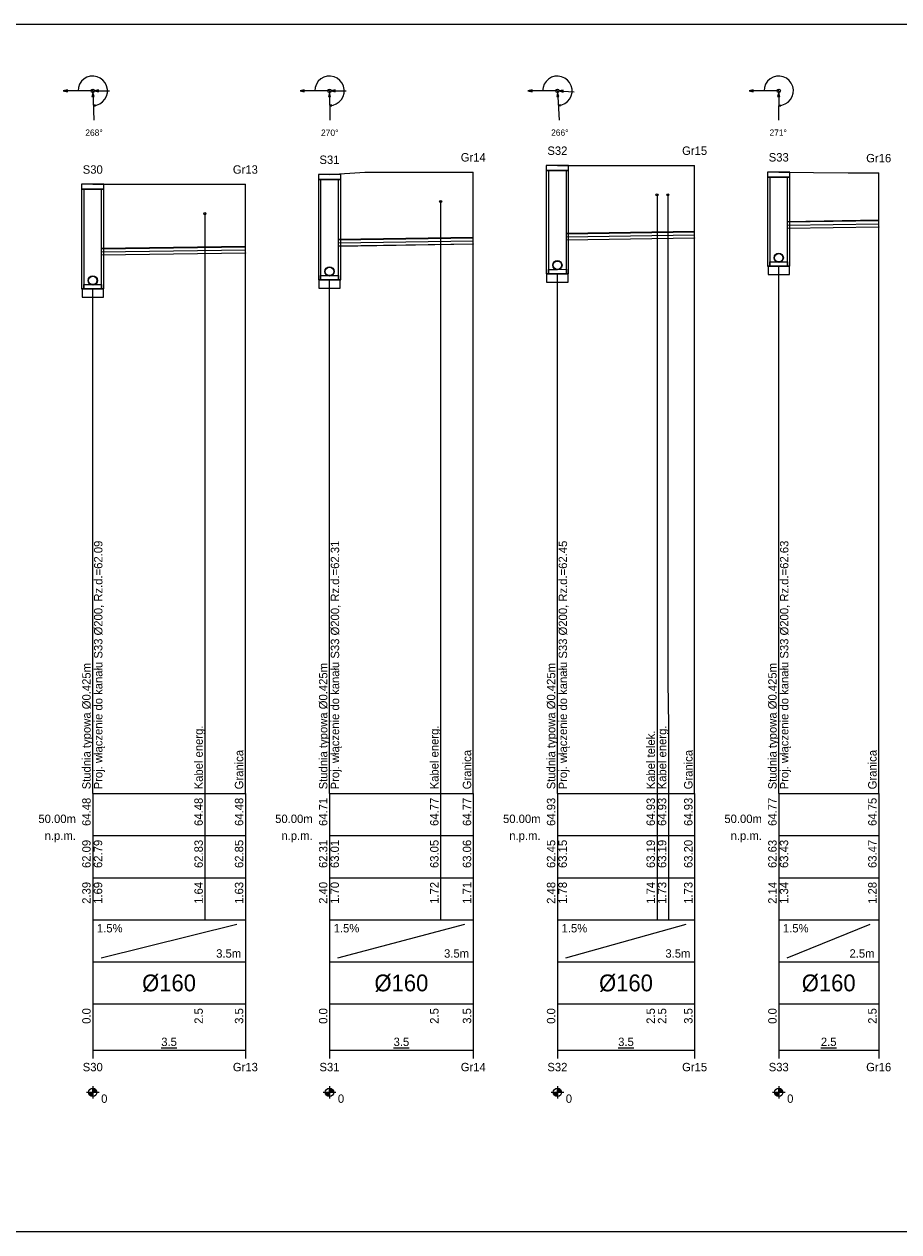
# Model space of a CAD drawing. Header units: metres. Extents: x 2733 to 3788, y -1659 to 878.
# Tile 8 of 23: x 2960 to 3168, y -937 to -650. Entities that reach past the tile are written whole.
import ezdxf
from ezdxf.enums import TextEntityAlignment as Align

# ---------------------------------------------------------------- set-up
doc = ezdxf.new("R2010")
doc.units = ezdxf.units.M
doc.header["$LTSCALE"] = 0.2
doc.layers.add('M_Ramki do druku', color=7, linetype='CONTINUOUS', lineweight=25)
doc.layers.add('M_Ramki rysunków', color=2, linetype='CONTINUOUS', lineweight=25)
for name, color, linetype in [('SJ_14_Krawędzie', 7, 'CONTINUOUS'), ('SJ_15_Linie_tab', 7, 'CONTINUOUS'), ('SJ_16_Liczby', 7, 'CONTINUOUS'), ('SJ_19_Opis_Pz', 7, 'CONTINUOUS'), ('SJ_21_Opis_wl', 7, 'CONTINUOUS'), ('SJ_23_Opis_uzbr', 7, 'CONTINUOUS'), ('SJ_25_Linie_opi', 7, 'CONTINUOUS'), ('SJ_27_Wymiary', 7, 'CONTINUOUS'), ('SJ_2_Teren_istn', 3, 'CONTINUOUS'), ('SJ_5_Węzły', 7, 'CONTINUOUS'), ('SJ_8_KS_GRAWITA', 7, 'CONTINUOUS'), ('SJ_9_Uzbr__podz', 7, 'CONTINUOUS')]:
    doc.layers.add(name, color=color, linetype=linetype)
doc.styles.add('MCAD_TS', font='GENISO.SHX', dxfattribs={"width": 0.8, "oblique": 15})
doc.styles.add('OPISOWY', font='GOTHIC.TTF')

# ---------------------------------------------------------------- blocks, each defined once
blk = doc.blocks.new('*U137')
at = {"layer": 'M_Ramki rysunków', "color": 0, "linetype": 'ByBlock', "lineweight": -2}
blk.add_lwpolyline([(15, 5), (15, 292), (835, 292), (835, 5)], close=True, dxfattribs=at)
at = {"layer": 'M_Ramki do druku', "style": 'MCAD_TS', "width": 0.8}
for tag, p in [('KOMENTARZ', (6.54, 30.57)), ('RYSUNEK', (10.28, 30.57)), ('DATA', (14.02, 30.57))]:
    blk.add_attdef(tag, p, '', height=2, rotation=90, dxfattribs=at)

msp = doc.modelspace()

# ---------------------------------------------------------------- linework, layer by layer
at = {"layer": 'SJ_14_Krawędzie'}
for p, q in [((3141.93, -697.41), (3163.58, -697.08)), ((3089.31, -700.2), (3119.81, -699.74)), ((3035.12, -701.66), (3067.18, -701.18)), ((2978.82, -703.8), (3012.99, -703.28))]:
    msp.add_line(p, q, dxfattribs=at)
at = {"layer": 'SJ_15_Linie_tab'}
for p, q in [((2976.7, -832.51), (3012.99, -832.51)), ((2976.7, -832.51), (2976.7, -862.51)), ((2976.7, -832.51), (2976.7, -893.51)), ((3003.37, -832.51), (3003.37, -842.51)), ((3012.99, -832.51), (3012.99, -862.51)), ((3012.99, -832.51), (3012.99, -893.51)), ((3032.99, -832.51), (3067.18, -832.51)), ((3032.99, -832.51), (3032.99, -862.51)), ((3032.99, -832.51), (3032.99, -893.51)), ((3059.42, -832.51), (3059.42, -842.51)), ((3067.18, -832.51), (3067.18, -862.51)), ((3067.18, -832.51), (3067.18, -893.51)), ((3087.18, -832.51), (3119.81, -832.51)), ((3087.18, -832.51), (3087.18, -862.51)), ((3087.18, -832.51), (3087.18, -893.51)), ((3110.87, -832.51), (3110.87, -842.51)), ((3113.57, -832.51), (3113.57, -842.51)), ((3119.81, -832.51), (3119.81, -862.51)), ((3119.81, -832.51), (3119.81, -893.51)), ((3139.81, -832.51), (3163.58, -832.51)), ((3139.81, -832.51), (3139.81, -862.51)), ((3139.81, -832.51), (3139.81, -893.51)), ((3163.58, -832.51), (3163.58, -862.51)), ((3163.58, -832.51), (3163.58, -893.51)), ((2976.7, -842.51), (3012.99, -842.51)), ((3003.37, -842.51), (3003.37, -852.51)), ((3032.99, -842.51), (3067.18, -842.51)), ((3059.42, -842.51), (3059.42, -852.51)), ((3087.18, -842.51), (3119.81, -842.51)), ((3110.87, -842.51), (3110.87, -852.51)), ((3113.57, -842.51), (3113.57, -852.51)), ((3139.81, -842.51), (3163.58, -842.51)), ((2976.7, -852.51), (3012.99, -852.51)), ((3003.37, -852.51), (3003.37, -862.51)), ((3032.99, -852.51), (3067.18, -852.51)), ((3059.42, -852.51), (3059.42, -862.51)), ((3087.18, -852.51), (3119.81, -852.51)), ((3110.87, -852.51), (3110.87, -862.51)), ((3113.57, -852.51), (3113.57, -862.51)), ((3139.81, -852.51), (3163.58, -852.51)), ((2976.7, -862.51), (3012.99, -862.51)), ((2976.7, -862.51), (2976.7, -872.51)), ((2978.7, -871.51), (3010.99, -863.51)), ((3012.99, -862.51), (3012.99, -872.51)), ((3032.99, -862.51), (3067.18, -862.51)), ((3032.99, -862.51), (3032.99, -872.51)), ((3034.99, -871.51), (3065.18, -863.51)), ((3067.18, -862.51), (3067.18, -872.51)), ((3087.18, -862.51), (3119.81, -862.51)), ((3087.18, -862.51), (3087.18, -872.51)), ((3089.18, -871.51), (3117.81, -863.51)), ((3119.81, -862.51), (3119.81, -872.51)), ((3139.81, -862.51), (3163.58, -862.51)), ((3139.81, -862.51), (3139.81, -872.51)), ((3141.81, -871.51), (3161.58, -863.51)), ((3163.58, -862.51), (3163.58, -872.51)), ((2976.7, -872.51), (3012.99, -872.51)), ((3012.99, -872.51), (3012.99, -882.51)), ((3032.99, -872.51), (3067.18, -872.51)), ((3067.18, -872.51), (3067.18, -882.51)), ((3087.18, -872.51), (3119.81, -872.51)), ((3119.81, -872.51), (3119.81, -882.51)), ((3139.81, -872.51), (3163.58, -872.51)), ((3163.58, -872.51), (3163.58, -882.51)), ((2976.7, -882.51), (3012.99, -882.51)), ((2976.7, -882.51), (2976.7, -895.51)), ((3012.99, -882.51), (3012.99, -895.51)), ((3032.99, -882.51), (3067.18, -882.51)), ((3032.99, -882.51), (3032.99, -895.51)), ((3067.18, -882.51), (3067.18, -895.51)), ((3087.18, -882.51), (3119.81, -882.51)), ((3087.18, -882.51), (3087.18, -895.51)), ((3119.81, -882.51), (3119.81, -895.51)), ((3139.81, -882.51), (3163.58, -882.51)), ((3139.81, -882.51), (3139.81, -895.51)), ((3163.58, -882.51), (3163.58, -895.51)), ((2976.7, -893.51), (3012.99, -893.51)), ((3032.99, -893.51), (3067.18, -893.51)), ((3087.18, -893.51), (3119.81, -893.51)), ((3139.81, -893.51), (3163.58, -893.51))]:
    msp.add_line(p, q, dxfattribs=at)
for points in [[(3067.18, -832.51), (3067.18, -684.81)], [(3119.81, -832.51), (3119.81, -683.24)], [(3163.58, -832.51), (3163.58, -685.01)], [(3012.99, -832.51), (3012.99, -687.71)], [(3139.81, -832.51), (3139.81, -707.18)], [(3032.99, -832.51), (3032.99, -710.44)], [(3087.18, -832.51), (3087.18, -708.97)], [(2976.7, -832.51), (2976.7, -712.57)]]:
    msp.add_lwpolyline(points, dxfattribs=at)
at = {"layer": 'SJ_16_Liczby'}
for p, q in [((2975.2, -903.51), (2978.2, -903.51)), ((2975.7, -903.58), (2977.69, -903.44)), ((2975.71, -903.64), (2977.69, -903.37)), ((2975.72, -903.71), (2977.68, -903.3)), ((2975.74, -903.78), (2977.66, -903.23)), ((2975.76, -903.85), (2977.64, -903.16)), ((2975.78, -903.91), (2977.61, -903.1)), ((2975.81, -903.97), (2977.58, -903.04)), ((2975.85, -904.04), (2977.55, -902.98)), ((2975.89, -904.09), (2977.51, -902.92)), ((2975.93, -904.15), (2977.46, -902.86)), ((2975.98, -904.2), (2977.42, -902.81)), ((2976.03, -904.25), (2977.37, -902.76)), ((2976.08, -904.29), (2977.31, -902.72)), ((2976.14, -904.33), (2977.26, -902.68)), ((2976.2, -904.37), (2977.2, -902.64)), ((2976.26, -904.4), (2977.14, -902.61)), ((2976.32, -904.43), (2977.07, -902.58)), ((2976.39, -904.46), (2977.01, -902.55)), ((2976.46, -904.48), (2976.94, -902.54)), ((2976.52, -904.49), (2976.87, -902.52)), ((2976.59, -904.5), (2976.8, -902.51)), ((2976.66, -904.5), (2976.73, -902.51)), ((2976.7, -902.01), (2976.7, -905.01)), ((3031.49, -903.51), (3034.49, -903.51)), ((3031.99, -903.58), (3033.99, -903.44)), ((3032, -903.64), (3033.98, -903.37)), ((3032.01, -903.71), (3033.97, -903.3)), ((3032.03, -903.78), (3033.95, -903.23)), ((3032.05, -903.85), (3033.93, -903.16)), ((3032.08, -903.91), (3033.91, -903.1)), ((3032.11, -903.97), (3033.88, -903.04)), ((3032.14, -904.04), (3033.84, -902.98)), ((3032.18, -904.09), (3033.8, -902.92)), ((3032.23, -904.15), (3033.76, -902.86)), ((3032.27, -904.2), (3033.71, -902.81)), ((3032.32, -904.25), (3033.66, -902.76)), ((3032.38, -904.29), (3033.61, -902.72)), ((3032.43, -904.33), (3033.55, -902.68)), ((3032.49, -904.37), (3033.49, -902.64)), ((3032.55, -904.4), (3033.43, -902.61)), ((3032.62, -904.43), (3033.37, -902.58)), ((3032.68, -904.46), (3033.3, -902.55)), ((3032.75, -904.48), (3033.23, -902.54)), ((3032.82, -904.49), (3033.17, -902.52)), ((3032.89, -904.5), (3033.1, -902.51)), ((3032.96, -904.5), (3033.03, -902.51)), ((3032.99, -902.01), (3032.99, -905.01)), ((3085.68, -903.51), (3088.68, -903.51)), ((3086.19, -903.64), (3088.17, -903.37)), ((3086.19, -903.58), (3088.18, -903.44)), ((3086.2, -903.71), (3088.16, -903.3)), ((3086.22, -903.78), (3088.14, -903.23)), ((3086.24, -903.85), (3088.12, -903.16)), ((3086.27, -903.91), (3088.1, -903.1)), ((3086.3, -903.97), (3088.07, -903.04)), ((3086.33, -904.04), (3088.03, -902.98)), ((3086.37, -904.09), (3087.99, -902.92)), ((3086.42, -904.15), (3087.95, -902.86)), ((3086.46, -904.2), (3087.9, -902.81)), ((3086.51, -904.25), (3087.85, -902.76)), ((3086.57, -904.29), (3087.8, -902.72)), ((3086.62, -904.33), (3087.74, -902.68)), ((3086.68, -904.37), (3087.68, -902.64)), ((3086.74, -904.4), (3087.62, -902.61)), ((3086.81, -904.43), (3087.56, -902.58)), ((3086.87, -904.46), (3087.49, -902.55)), ((3086.94, -904.48), (3087.42, -902.54)), ((3087.01, -904.49), (3087.36, -902.52)), ((3087.08, -904.5), (3087.29, -902.51)), ((3087.15, -904.5), (3087.22, -902.51)), ((3087.18, -902.01), (3087.18, -905.01)), ((3138.31, -903.51), (3141.31, -903.51)), ((3138.81, -903.64), (3140.8, -903.37)), ((3138.81, -903.58), (3140.8, -903.44)), ((3138.83, -903.71), (3140.78, -903.3)), ((3138.84, -903.78), (3140.77, -903.23)), ((3138.87, -903.85), (3140.74, -903.16)), ((3138.89, -903.91), (3140.72, -903.1)), ((3138.92, -903.97), (3140.69, -903.04)), ((3138.96, -904.04), (3140.65, -902.98)), ((3139, -904.09), (3140.61, -902.92)), ((3139.04, -904.15), (3140.57, -902.86)), ((3139.09, -904.2), (3140.52, -902.81)), ((3139.14, -904.25), (3140.47, -902.76)), ((3139.19, -904.29), (3140.42, -902.72)), ((3139.25, -904.33), (3140.36, -902.68)), ((3139.31, -904.37), (3140.31, -902.64)), ((3139.37, -904.4), (3140.24, -902.61)), ((3139.43, -904.43), (3140.18, -902.58)), ((3139.5, -904.46), (3140.11, -902.55)), ((3139.56, -904.48), (3140.05, -902.54)), ((3139.63, -904.49), (3139.98, -902.52)), ((3139.7, -904.5), (3139.91, -902.51)), ((3139.77, -904.5), (3139.84, -902.51)), ((3139.81, -902.01), (3139.81, -905.01))]:
    msp.add_line(p, q, dxfattribs=at)
for centre in [(2976.7, -903.51), (3032.99, -903.51), (3087.18, -903.51), (3139.81, -903.51)]:
    msp.add_circle(centre, 1, dxfattribs=at)
at = {"layer": 'SJ_21_Opis_wl'}
for centre, radius in [((3087.18, -706.96), 1.1), ((3087.18, -706.96), 1), ((3139.81, -705.17), 1.1), ((3139.81, -705.17), 1), ((3032.99, -708.42), 1.1), ((3032.99, -708.42), 1), ((2976.7, -710.56), 1.1), ((2976.7, -710.56), 1)]:
    msp.add_circle(centre, radius, dxfattribs=at)
at = {"layer": 'SJ_25_Linie_opi'}
for p, q in [((3110.87, -690.24), (3110.87, -832.51)), ((3059.42, -691.81), (3059.42, -832.51)), ((3003.37, -694.71), (3003.37, -832.51))]:
    msp.add_line(p, q, dxfattribs=at)
msp.add_lwpolyline([(3113.43, -690.24), (3113.43, -806.15), (3113.57, -816.15), (3113.57, -832.51)], dxfattribs=at)
at = {"layer": 'SJ_27_Wymiary'}
for p, q in [((2976.7, -665.51), (2969.7, -665.51)), ((2976.7, -665.51), (2980.7, -665.52)), ((2976.7, -665.51), (2976.93, -672.5)), ((3032.99, -665.51), (3025.99, -665.51)), ((3032.99, -665.51), (3036.99, -665.53)), ((3032.99, -665.51), (3033.04, -672.51)), ((3087.18, -665.51), (3080.18, -665.51)), ((3087.18, -665.51), (3091.17, -665.77)), ((3087.18, -665.51), (3087.62, -672.49)), ((3139.81, -665.51), (3132.81, -665.51)), ((3139.81, -665.51), (3139.72, -672.5))]:
    msp.add_line(p, q, dxfattribs=at)
for points in [[(2976.81, -669), (2977.62, -668.88), (2978.38, -668.57), (2979.04, -668.1), (2979.58, -667.49), (2979.96, -666.76), (2980.17, -665.97), (2980.18, -665.16), (2980, -664.36), (2979.65, -663.62), (2979.13, -662.99), (2978.48, -662.49), (2977.73, -662.16), (2976.93, -662.01), (2976.12, -662.05), (2975.33, -662.28), (2974.62, -662.69), (2974.02, -663.25), (2973.57, -663.93), (2973.29, -664.69), (2973.2, -665.51)], [(3033.01, -669.01), (3033.83, -668.9), (3034.6, -668.61), (3035.28, -668.15), (3035.83, -667.55), (3036.23, -666.83), (3036.45, -666.04), (3036.48, -665.22), (3036.32, -664.41), (3035.97, -663.67), (3035.46, -663.02), (3034.81, -662.52), (3034.07, -662.17), (3033.26, -662.02), (3032.44, -662.05), (3031.65, -662.27), (3030.93, -662.68), (3030.33, -663.23), (3029.87, -663.92), (3029.59, -664.69), (3029.49, -665.51)], [(3087.4, -669), (3088.2, -668.85), (3088.95, -668.53), (3089.59, -668.04), (3090.11, -667.42), (3090.48, -666.69), (3090.66, -665.9), (3090.66, -665.09), (3090.47, -664.3), (3090.1, -663.57), (3089.58, -662.95), (3088.93, -662.47), (3088.18, -662.15), (3087.38, -662.01), (3086.57, -662.06), (3085.79, -662.29), (3085.09, -662.7), (3084.5, -663.26), (3084.05, -663.94), (3083.78, -664.7), (3083.68, -665.51)], [(3139.76, -669.01), (3140.58, -668.92), (3141.36, -668.64), (3142.05, -668.19), (3142.62, -667.59), (3143.03, -666.87), (3143.26, -666.08), (3143.3, -665.26), (3143.14, -664.45), (3142.8, -663.7), (3142.29, -663.05), (3141.65, -662.53), (3140.9, -662.18), (3140.09, -662.02), (3139.27, -662.05), (3138.48, -662.27), (3137.75, -662.67), (3137.15, -663.23), (3136.69, -663.91), (3136.4, -664.69), (3136.31, -665.51)]]:
    msp.add_lwpolyline(points, dxfattribs=at)
for points in [[(2969.7, -665.51), (2970.66, -665.76), (2970.66, -665.25)], [(2977.1, -665.51), (2978.06, -665.77), (2978.06, -665.25)], [(3025.99, -665.51), (3026.96, -665.76), (3026.96, -665.25)], [(3033.39, -665.51), (3034.36, -665.77), (3034.36, -665.25)], [(3080.18, -665.51), (3081.15, -665.76), (3081.15, -665.25)], [(3087.58, -665.53), (3088.53, -665.86), (3088.56, -665.34)], [(3132.81, -665.51), (3133.77, -665.76), (3133.77, -665.25)], [(2976.71, -665.91), (2976.48, -666.88), (2977, -666.86)], [(3033, -665.91), (3032.74, -666.87), (3033.26, -666.87)], [(3087.21, -665.9), (3087.01, -666.88), (3087.53, -666.85)], [(3139.8, -665.91), (3139.53, -666.87), (3140.05, -666.87)], [(2976.81, -669), (2977.3, -669.12), (2977.29, -668.86)], [(3033.01, -669.01), (3033.5, -669.13), (3033.5, -668.87)], [(3087.4, -669), (3087.89, -669.1), (3087.88, -668.84)], [(3139.76, -669.01), (3140.24, -669.14), (3140.25, -668.88)]]:
    msp.add_lwpolyline(points, close=True, dxfattribs=at)
for centre in [(2976.7, -665.51), (3032.99, -665.51), (3087.18, -665.51), (3139.81, -665.51)]:
    msp.add_circle(centre, 0.4, dxfattribs=at)
at = {"layer": 'SJ_2_Teren_istn'}
for points in [[(3032.99, -685.39), (3041.36, -684.81), (3067.18, -684.81)], [(3087.18, -683.24), (3119.81, -683.24)], [(3139.81, -684.81), (3156.3, -685.01), (3163.58, -685.01)], [(2976.7, -687.71), (3012.99, -687.71)]]:
    msp.add_lwpolyline(points, dxfattribs=at)
at = {"layer": 'SJ_5_Węzły'}
for points in [[(3030.34, -686.59), (3035.65, -686.59), (3035.65, -685.39), (3030.34, -685.39)], [(3084.53, -684.44), (3089.84, -684.44), (3089.84, -683.24), (3084.53, -683.24)], [(3084.53, -708.97), (3089.84, -708.97), (3089.84, -684.44), (3084.53, -684.44)], [(3085.06, -708.97), (3089.31, -708.97), (3089.31, -684.44), (3085.06, -684.44)], [(3137.15, -686.01), (3142.46, -686.01), (3142.46, -684.81), (3137.15, -684.81)], [(2974.04, -688.91), (2979.35, -688.91), (2979.35, -687.71), (2974.04, -687.71)], [(3030.34, -710.44), (3035.65, -710.44), (3035.65, -686.59), (3030.34, -686.59)], [(3030.87, -710.44), (3035.12, -710.44), (3035.12, -686.59), (3030.87, -686.59)], [(3137.15, -707.18), (3142.46, -707.18), (3142.46, -686.01), (3137.15, -686.01)], [(3137.68, -707.18), (3141.93, -707.18), (3141.93, -686.01), (3137.68, -686.01)], [(2974.04, -712.57), (2979.35, -712.57), (2979.35, -688.91), (2974.04, -688.91)], [(2974.57, -712.57), (2978.82, -712.57), (2978.82, -688.91), (2974.57, -688.91)], [(3087.18, -708.97), (3085.06, -708.97), (3085.06, -707.96), (3087.18, -707.96), (3089.31, -707.93), (3089.31, -708.97)], [(3137.26, -709.18), (3142.36, -709.18), (3142.36, -707.18), (3137.26, -707.18)], [(3139.81, -707.18), (3137.68, -707.18), (3137.68, -706.17), (3139.81, -706.17), (3141.93, -706.14), (3141.93, -707.18)], [(2976.7, -712.57), (2974.57, -712.57), (2974.57, -711.56), (2976.7, -711.56), (2978.82, -711.52), (2978.82, -712.57)], [(3030.44, -712.44), (3035.54, -712.44), (3035.54, -710.44), (3030.44, -710.44)], [(3032.99, -710.44), (3030.87, -710.44), (3030.87, -709.42), (3032.99, -709.42), (3035.12, -709.39), (3035.12, -710.44)], [(3084.63, -710.97), (3089.73, -710.97), (3089.73, -708.97), (3084.63, -708.97)], [(2974.15, -714.57), (2979.25, -714.57), (2979.25, -712.57), (2974.15, -712.57)]]:
    msp.add_lwpolyline(points, close=True, dxfattribs=at)
at = {"layer": 'SJ_8_KS_GRAWITA'}
for points in [[(3141.93, -696.68), (3163.58, -696.36), (3163.58, -696.28), (3141.93, -696.61)], [(3089.31, -699.47), (3119.81, -699.01), (3119.81, -698.94), (3089.31, -699.4)], [(3141.93, -698.14), (3163.58, -697.81), (3163.58, -697.88), (3141.93, -698.21)], [(2978.82, -703.07), (3012.99, -702.56), (3012.99, -702.48), (2978.82, -703)], [(3035.12, -700.94), (3067.18, -700.46), (3067.18, -700.38), (3035.12, -700.86)], [(3035.12, -702.39), (3067.18, -701.91), (3067.18, -701.98), (3035.12, -702.46)], [(3089.31, -700.93), (3119.81, -700.47), (3119.81, -700.54), (3089.31, -701)], [(2978.82, -704.52), (3012.99, -704.01), (3012.99, -704.08), (2978.82, -704.6)]]:
    msp.add_lwpolyline(points, close=True, dxfattribs=at)
at = {"layer": 'SJ_9_Uzbr__podz'}
for centre in [(3059.42, -691.81), (3110.87, -690.24), (3113.43, -690.24), (3003.37, -694.71)]:
    msp.add_circle(centre, 0.25, dxfattribs=at)

# ---------------------------------------------------------------- block references
at = {"layer": 'M_Ramki do druku'}
msp.add_blockref('*U137', (2746.68, -941.67), dxfattribs=at)

# ---------------------------------------------------------------- texts
at = {"layer": 'SJ_15_Linie_tab', "style": 'OPISOWY'}
for s, p in [('50.00m', (2972.7, -839.51)), ('50.00m', (3028.99, -839.51)), ('50.00m', (3083.18, -839.51)), ('50.00m', (3135.81, -839.51)), ('n.p.m.', (2972.7, -843.51)), ('n.p.m.', (3028.99, -843.51)), ('n.p.m.', (3083.18, -843.51)), ('n.p.m.', (3135.81, -843.51))]:
    msp.add_text(s, height=2, dxfattribs=at).set_placement(p, align=Align.RIGHT)
at = {"layer": 'SJ_16_Liczby', "style": 'OPISOWY'}
for s, height, p in [('268%%D', 1.5, (2977, -676.2)), ('270%%D', 1.5, (3033.05, -676.21)), ('266%%D', 1.5, (3087.76, -676.19)), ('271%%D', 1.5, (3139.69, -676.2)), ('S32', 2, (3087.18, -680.74)), ('Gr15', 2, (3119.81, -680.74)), ('S31', 2, (3032.99, -682.89)), ('Gr14', 2, (3067.18, -682.31)), ('S33', 2, (3139.81, -682.31)), ('Gr16', 2, (3163.58, -682.51)), ('S30', 2, (2976.7, -685.21)), ('Gr13', 2, (3012.99, -685.21)), ('%%u3.5', 2, (2994.84, -892.51)), ('%%u3.5', 2, (3050.09, -892.51)), ('%%u3.5', 2, (3103.49, -892.51)), ('%%u2.5', 2, (3151.69, -892.51)), ('S30', 2, (2976.7, -898.51)), ('Gr13', 2, (3012.99, -898.51)), ('S31', 2, (3032.99, -898.51)), ('Gr14', 2, (3067.18, -898.51)), ('S32', 2, (3087.18, -898.51)), ('Gr15', 2, (3119.81, -898.51)), ('S33', 2, (3139.81, -898.51)), ('Gr16', 2, (3163.58, -898.51))]:
    msp.add_text(s, height=height, dxfattribs=at).set_placement(p, align=Align.CENTER)
for s, p in [('64.48', (2976.2, -833.51)), ('64.48', (3002.87, -833.51)), ('64.48', (3012.49, -833.51)), ('64.71', (3032.49, -833.51)), ('64.77', (3058.92, -833.51)), ('64.77', (3066.68, -833.51)), ('64.93', (3086.68, -833.51)), ('64.93', (3110.37, -833.51)), ('64.93', (3113.07, -833.51)), ('64.93', (3119.31, -833.51)), ('64.77', (3139.31, -833.51)), ('64.75', (3163.08, -833.51)), ('62.09', (2976.2, -843.51)), ('62.79', (2978.95, -843.51)), ('62.83', (3002.87, -843.51)), ('62.85', (3012.49, -843.51)), ('62.31', (3032.49, -843.51)), ('63.01', (3035.24, -843.51)), ('63.05', (3058.92, -843.51)), ('63.06', (3066.68, -843.51)), ('62.45', (3086.68, -843.51)), ('63.15', (3089.43, -843.51)), ('63.19', (3110.37, -843.51)), ('63.19', (3113.07, -843.51)), ('63.20', (3119.31, -843.51)), ('62.63', (3139.31, -843.51)), ('63.43', (3142.06, -843.51)), ('63.47', (3163.08, -843.51)), ('2.39', (2976.2, -853.51)), ('1.69', (2978.95, -853.51)), ('1.64', (3002.87, -853.51)), ('1.63', (3012.49, -853.51)), ('2.40', (3032.49, -853.51)), ('1.70', (3035.24, -853.51)), ('1.72', (3058.92, -853.51)), ('1.71', (3066.68, -853.51)), ('2.48', (3086.68, -853.51)), ('1.78', (3089.43, -853.51)), ('1.74', (3110.37, -853.51)), ('1.73', (3113.07, -853.51)), ('1.73', (3119.31, -853.51)), ('2.14', (3139.31, -853.51)), ('1.34', (3142.06, -853.51)), ('1.28', (3163.08, -853.51)), ('0.0', (2976.2, -883.51)), ('2.5', (3002.87, -883.51)), ('3.5', (3012.49, -883.51)), ('0.0', (3032.49, -883.51)), ('2.5', (3058.92, -883.51)), ('3.5', (3066.68, -883.51)), ('0.0', (3086.68, -883.51)), ('2.5', (3110.37, -883.51)), ('2.5', (3113.07, -883.51)), ('3.5', (3119.31, -883.51)), ('0.0', (3139.31, -883.51)), ('2.5', (3163.08, -883.51))]:
    msp.add_text(s, height=2, rotation=90, dxfattribs=at).set_placement(p, align=Align.RIGHT)
for s, p in [('1.5%', (2977.7, -865.51)), ('1.5%', (3033.99, -865.51)), ('1.5%', (3088.18, -865.51)), ('1.5%', (3140.81, -865.51)), ('0', (2978.7, -906.01)), ('0', (3034.99, -906.01)), ('0', (3089.18, -906.01)), ('0', (3141.81, -906.01))]:
    msp.add_text(s, height=2, dxfattribs=at).set_placement(p)
for s, p in [('3.5m', (3011.99, -871.51)), ('3.5m', (3066.18, -871.51)), ('3.5m', (3118.81, -871.51)), ('2.5m', (3162.58, -871.51))]:
    msp.add_text(s, height=2, dxfattribs=at).set_placement(p, align=Align.RIGHT)
at = {"layer": 'SJ_16_Liczby', "style": 'OPISOWY', "width": 0.9082}
for p, p2 in [((2988.44, -879.51), (3001.24, -879.51)), ((3043.69, -879.51), (3056.49, -879.51)), ((3097.09, -879.51), (3109.89, -879.51)), ((3145.29, -879.51), (3158.09, -879.51))]:
    msp.add_text('%%C160', height=4, dxfattribs=at).set_placement(p, p2, align=Align.FIT)
at = {"layer": 'SJ_19_Opis_Pz', "style": 'OPISOWY'}
for s, p in [('Studnia typowa %%C0.425m', (2976.2, -831.51)), ('Studnia typowa %%C0.425m', (3032.49, -831.51)), ('Studnia typowa %%C0.425m', (3086.68, -831.51)), ('Studnia typowa %%C0.425m', (3139.31, -831.51)), ('Granica', (3012.49, -831.51)), ('Granica', (3066.68, -831.51)), ('Granica', (3119.31, -831.51)), ('Granica', (3163.08, -831.51))]:
    msp.add_text(s, height=2, rotation=90, dxfattribs=at).set_placement(p)
at = {"layer": 'SJ_21_Opis_wl', "style": 'OPISOWY'}
for s, p in [('Proj. włączenie do kanału S33 %%C200, Rz.d.=62.09', (2979, -831.51)), ('Proj. włączenie do kanału S33 %%C200, Rz.d.=62.31', (3035.29, -831.51)), ('Proj. włączenie do kanału S33 %%C200, Rz.d.=62.45', (3089.48, -831.51)), ('Proj. włączenie do kanału S33 %%C200, Rz.d.=62.63', (3142.11, -831.51))]:
    msp.add_text(s, height=2, rotation=90, dxfattribs=at).set_placement(p)
at = {"layer": 'SJ_23_Opis_uzbr', "style": 'OPISOWY'}
for s, p in [('Kabel energ.', (3002.87, -831.51)), ('Kabel energ.', (3058.92, -831.51)), ('Kabel telek.', (3110.37, -831.51)), ('Kabel energ.', (3113.07, -831.51))]:
    msp.add_text(s, height=2, rotation=90, dxfattribs=at).set_placement(p)

doc.saveas('drawing.dxf')
